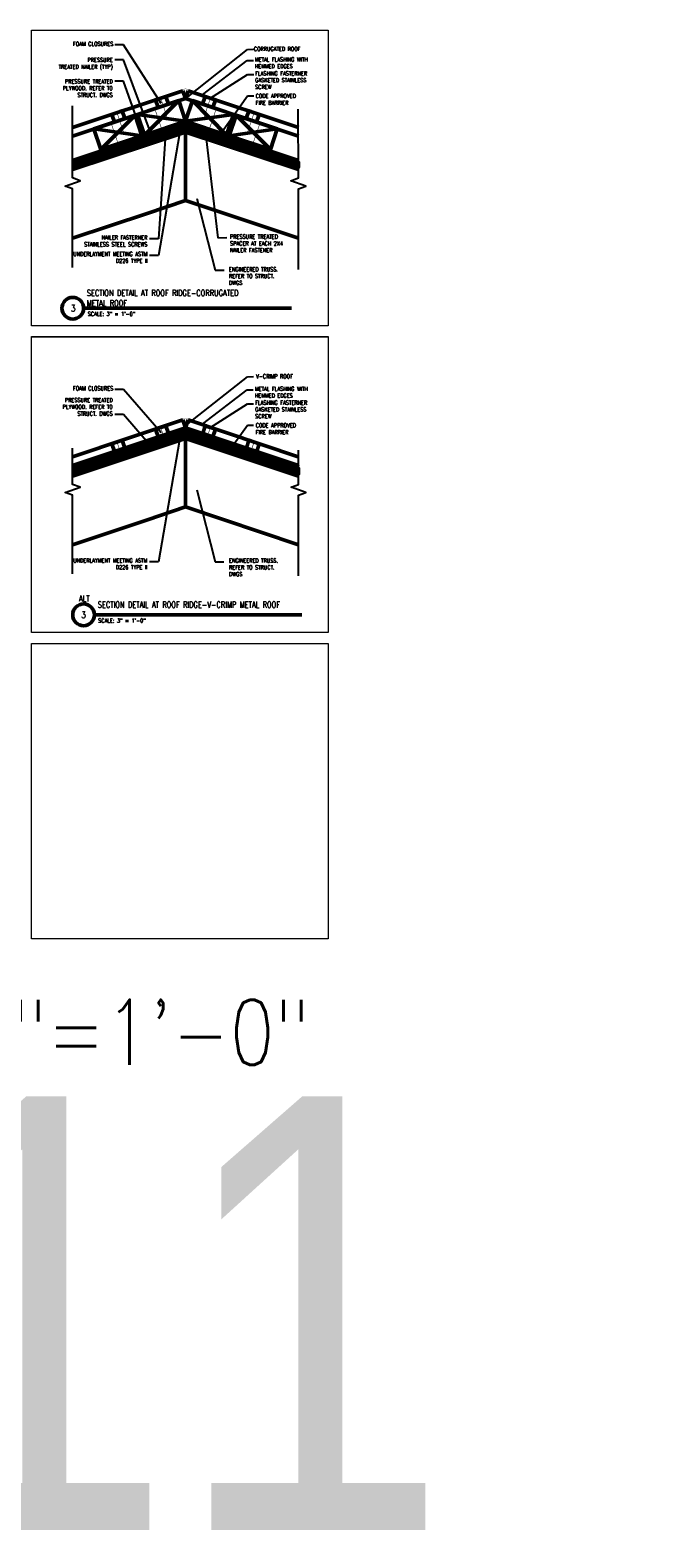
# Model space of a CAD drawing. Header units: inches. Extents: x -3803 to 30266, y -3756 to 4522.
# Tile 30 of 47: x 26716 to 26775, y 3425 to 3564. Entities that reach past the tile are written whole.
import ezdxf

# ---------------------------------------------------------------- set-up
doc = ezdxf.new("R2010")
doc.units = ezdxf.units.IN
doc.header["$LTSCALE"] = 0.011
doc.header["$MEASUREMENT"] = 0
doc.layers.get('0').update_dxf_attribs({"linetype": 'CONTINUOUS'})
for name, color, linetype, lineweight in [('A-STRC-IDEN-48', 144, 'CONTINUOUS', 50), ('G-NOTE', 134, 'CONTINUOUS', 18), ('G-PEN3', 2, 'CONTINUOUS', 35), ('G-PEN4', 4, 'CONTINUOUS', 50), ('Panels', 6, 'CONTINUOUS', 50)]:
    doc.layers.add(name, color=color, linetype=linetype, lineweight=lineweight)
for name, color, linetype in [('Accessories', 30, 'CONTINUOUS'), ('Hatch', 254, 'CONTINUOUS'), ('Object', 7, 'CONTINUOUS'), ('TEXT', 2, 'CONTINUOUS')]:
    doc.layers.add(name, color=color, linetype=linetype)
doc.layers.add('MS_NONPLOT', color=7, linetype='CONTINUOUS', lineweight=0, plot=False)
doc.styles.add('ROM_SML_004', font='ROMANS.shx', dxfattribs={"width": 0.8, "height": 0.375})
doc.styles.add('ROMANS', font='romans.shx')
doc.styles.add('ROMANS-LRG', font='romans.shx', dxfattribs={"width": 0.75, "height": 0.1875})
doc.styles.add('ROMANS_SML_012', font='ROMANS.shx', dxfattribs={"width": 0.8, "height": 1.125})
doc.dimstyles.new('DIM_004 Leader', dxfattribs={"dimscale": 4, "dimtxt": 0.09375, "dimasz": 0.09375, "dimexe": 0.125, "dimexo": 0.09375, "dimgap": 0.03125, "dimtad": 0, "dimjust": 2, "dimdec": 4, "dimrnd": 0.0625, "dimzin": 15, "dimdsep": 46, "dimlunit": 4, "dimtxsty": 'ROMANS', "dimcen": 0.0625, "dimdle": 0.09375, "dimclrd": 256, "dimclre": 256, "dimclrt": 256, "dimadec": 0, "dimazin": 0, "dimtfac": 1, "dimtdec": 4, "dimtix": 1, "dimtmove": 2, "dimatfit": 3, "dimfxl": 1, "dimtvp": 1.2, "dimfrac": 2, "dimtolj": 1, "dimtzin": 15, "dimarcsym": 0})
pattern_1 = [(45, (-26730.54026, -3548.70435), (-0.08838834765, 0.08838834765), [])]
pattern_2 = [(45, (-26716.31529, -3537.14807), (-0.08838834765, 0.08838834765), [])]

# ---------------------------------------------------------------- blocks, each defined once
blk = doc.blocks.new('ridge')
at = {"layer": 'Hatch', "ltscale": 10, "true_color": 0xc7c8ca}
h = blk.add_hatch(dxfattribs=at)
h.set_pattern_fill('ANSI31', color=9)
h.set_pattern_definition(pattern_1)
h.paths.add_polyline_path([(-10.42, 3.57), (-0.16, 6.99), (0, 6.52), (-10.42, 3.04)])
h = blk.add_hatch(dxfattribs=at)
h.set_pattern_fill('ANSI31', color=9)
h.set_pattern_definition(pattern_1)
h.paths.add_polyline_path([(0.16, 6.99), (10.42, 3.57), (10.42, 3.04), (0, 6.52)])
at = {"color": 5, "ltscale": 10}
for p in [(-10.42, 3.64), (0, 6.32), (10.42, 3.64), (0, 6.32), (10.42, 3.64), (10.42, 3.64)]:
    blk.add_line(p, (0, 7.12), dxfattribs=at)
at = {"ltscale": 10}
blk.add_line((0, 7.31), (2.21, 6.57), dxfattribs=at)
at = {"layer": 'Accessories'}
for points in [[(-10.42, 3.64), (0, 7.12)], [(10.42, 3.64), (0, 7.12)]]:
    blk.add_lwpolyline(points, dxfattribs=at)
at = {"layer": 'G-PEN3', "ltscale": 10, "const_width": 0.05}
for points in [[(-2.73, 8.55), (-2.97, 8.47)], [(-2.73, 8.55), (-2.97, 8.47)], [(-2.85, 8.51), (-1.89, 5.69)], [(-2.2, 9.57), (-2.44, 9.49)], [(-2.2, 9.57), (-2.44, 9.49)], [(-2.32, 9.53), (-1.61, 7.39)], [(2.32, 9.53), (1.61, 7.39)], [(2.85, 8.51), (1.89, 5.69)], [(2.2, 9.57), (2.44, 9.49)], [(2.2, 9.57), (2.44, 9.49)], [(2.73, 8.55), (2.97, 8.47)], [(2.73, 8.55), (2.97, 8.47)], [(-6.76, 7.21), (-7, 7.13)], [(-6.76, 7.21), (-7, 7.13)], [(-6.88, 7.17), (-5.92, 4.35)], [(-6.24, 8.23), (-6.47, 8.15)], [(-6.24, 8.23), (-6.47, 8.15)], [(-6.36, 8.19), (-5.64, 6.05)], [(6.36, 8.19), (5.64, 6.05)], [(6.88, 7.17), (5.92, 4.35)], [(6.24, 8.23), (6.47, 8.15)], [(6.24, 8.23), (6.47, 8.15)], [(6.76, 7.21), (7, 7.13)], [(6.76, 7.21), (7, 7.13)]]:
    blk.add_lwpolyline(points, dxfattribs=at)
at = {"layer": 'G-PEN4', "ltscale": 10}
for p, q in [((-0.63, 9.21), (-3.79, 6.04)), ((0.63, 9.21), (3.79, 6.04)), ((-0.16, 6.99), (-10.42, 3.57)), ((-4.66, 7.86), (-7.83, 4.7)), ((-4.43, 7.94), (0, 7.31)), ((0, 6.52), (-0.16, 6.99)), ((4.43, 7.94), (0, 7.31)), ((0, 6.52), (0.16, 6.99)), ((0.16, 6.99), (10.42, 3.57)), ((4.66, 7.86), (7.83, 4.7)), ((0, 6.52), (-10.42, 3.04)), ((-10.42, 2.85), (0, 6.32)), ((-8.46, 6.6), (-4.04, 5.98)), ((0, 6.52), (10.42, 3.04)), ((0, 6.32), (0, 0)), ((10.42, 2.85), (0, 6.32)), ((0, 6.32), (0, 0)), ((8.46, 6.6), (4.04, 5.98)), ((10.42, -3.48), (0, 0)), ((-10.42, -3.47), (-3.53, -1.18)), ((-3.53, -1.18), (0, 0))]:
    blk.add_line(p, q, dxfattribs=at)
at = {"layer": 'G-PEN4', "const_width": 0.0239}
for points in [[(-7.03, 7.96), (-7.12, 7.85), (-7.2, 7.83, -1.036984), (-7.23, 7.9), (-2.01, 9.64), (0, 10.31)], [(7.03, 7.96), (7.12, 7.85), (7.2, 7.83, 1.036984), (7.23, 7.9), (2.01, 9.64), (0, 10.31)]]:
    blk.add_lwpolyline(points, format="xyb", dxfattribs=at)
at = {"layer": 'G-PEN4', "ltscale": 10}
for points in [[(-4.43, 7.94), (-0.63, 9.21), (0, 7.31)], [(4.43, 7.94), (0.63, 9.21), (0, 7.31)], [(0.16, 6.99), (10.42, 3.57), (10.42, 3.04), (0, 6.52), (0.16, 6.99)]]:
    blk.add_lwpolyline(points, dxfattribs=at)
for points in [[(-4.43, 7.94), (-0.63, 9.21), (0, 7.31), (-3.79, 6.04)], [(-2.77, 9.28), (-1.82, 9.6), (-1.58, 8.89), (-2.53, 8.57)], [(4.43, 7.94), (0.63, 9.21), (0, 7.31), (3.79, 6.04)], [(2.77, 9.28), (1.82, 9.6), (1.58, 8.89), (2.53, 8.57)], [(-8.46, 6.6), (-4.66, 7.86), (-4.03, 5.96), (-7.83, 4.7)], [(-6.8, 7.94), (-5.85, 8.26), (-5.61, 7.55), (-6.56, 7.23)], [(8.46, 6.6), (4.66, 7.86), (4.03, 5.96), (7.83, 4.7)], [(6.8, 7.94), (5.85, 8.26), (5.61, 7.55), (6.56, 7.23)]]:
    blk.add_lwpolyline(points, close=True, dxfattribs=at)
at = {"layer": 'Hatch', "ltscale": 10}
blk.add_lwpolyline([(-10.42, 3.57), (-0.16, 6.99), (0, 6.52), (-10.42, 3.04), (-10.42, 3.57)], dxfattribs=at)
at = {"layer": 'Object', "linetype": 'Continuous'}
for points in [[(-10.42, -6.17), (-10.42, 1.08), (-11.11, 1.33), (-9.73, 1.83), (-10.42, 2.08), (-10.42, 8.74)], [(10.42, -6.36), (10.42, 1.08), (11.11, 1.33), (9.73, 1.83), (10.42, 2.08), (10.4, 8.43)]]:
    blk.add_lwpolyline(points, dxfattribs=at)
at = {"layer": 'Panels'}
for p, q in [((-0.24, 10.13), (-10.42, 6.73)), ((0, 9.42), (-0.24, 10.13)), ((0, 9.42), (0.24, 10.13)), ((0.24, 10.13), (10.41, 6.74)), ((0, 9.42), (-10.42, 5.94)), ((0, 9.42), (10.42, 5.94))]:
    blk.add_line(p, q, dxfattribs=at)
blk.add_lwpolyline([(-10.44, 3.7), (0, 7.18), (10.44, 3.7)], dxfattribs=at)
at = {"layer": 'G-NOTE', "char_height": 0.375, "style": 'ROM_SML_004'}
for s, width, insert, attachment_point in [('FOAM CLOSURES', 5.8915, (-6.67, 14.63), 3), ('PRESSURE\\PTREATED NAILER (TYP)', 6.9267, (-6.72, 13.15), 3), ('METAL FLASHING WITH HEMMED EDGES', 5.8915, (6.39, 13.2), 1), ('PRESSURE TREATED PLYWOOD. REFER TO STRUCT. DWGS', 5.8915, (-6.72, 11.17), 3), ('FLASHING FASTERNER GASKETED STAINLESS SCREW', 5.8915, (6.42, 11.91), 1), ('CODE APPROVED\\PFIRE BARRIER', 5.8915, (6.47, 9.83), 1), ('\\A1;\\pxqr;NAILER FASTERNER\\P STAINLESS STEEL SCREWS ', 7.0128, (-10.54, -3.22), 1), ('\\A1;\\pxql;PRESSURE TREATED\\PSPACER AT EACH 2X4\\PNAILER FASTENER', 7.0128, (11.12, -3.14), 3), ('\\A1;\\pxqr;UNDERLAYMENT MEETING ASTM D226 TYPE II', 7.0128, (-10.54, -4.74), 1), ('ENGINEERED TRUSS.\\PREFER TO STRUCT.\\PDWGS', 5.8915, (4.01, -6.15), 1)]:
    blk.add_mtext_dynamic_manual_height_columns(s, width=width, gutter_width=1.88, heights=[0], dxfattribs=dict(at, insert=insert, attachment_point=attachment_point))
at = {"layer": 'G-NOTE'}
for points in [[(-2.25, 8.94), (-5.72, 14.35), (-6.54, 14.35)], [(-3.15, 6.07), (-5.72, 12.97), (-6.54, 12.97)], [(1.6, 9.77), (5.69, 12.91), (6.26, 12.91)], [(2.25, 9.4), (5.72, 11.63), (6.29, 11.63)], [(-3.77, 5.47), (-5.72, 11), (-6.54, 11)], [(3.15, 6.07), (5.72, 9.65), (6.29, 9.65)], [(-0.41, 7.05), (-2.5, -5.07), (-3.33, -5.05)], [(-1.89, 5.69), (-2.5, -3.54), (-3.33, -3.53)], [(1.89, 5.69), (2.98, -3.43), (3.82, -3.42)], [(1.05, 0.18), (2.73, -6.43), (3.55, -6.43)]]:
    blk.add_leader(points, dimstyle='DIM_004 Leader', override={"dimgap": 0.03125, "dimtad": 0}, dxfattribs=at)
blk = doc.blocks.new('1C')
at = {"layer": 'Hatch', "ltscale": 10, "true_color": 0xc7c8ca}
h = blk.add_hatch(dxfattribs=at)
h.set_pattern_fill('ANSI31', color=9)
h.set_pattern_definition(pattern_2)
h.paths.add_polyline_path([(3.8, 15.13), (14.07, 18.55), (14.22, 18.07), (3.8, 14.6)])
h = blk.add_hatch(dxfattribs=at)
h.set_pattern_fill('ANSI31', color=9)
h.set_pattern_definition(pattern_2)
h.paths.add_polyline_path([(14.38, 18.55), (24.65, 15.13), (24.65, 14.6), (14.22, 18.07)])
at = {"color": 5, "ltscale": 10}
for p in [(3.8, 15.2), (14.22, 17.88), (24.65, 15.2), (14.22, 17.88), (24.65, 15.2), (24.65, 15.2)]:
    blk.add_line(p, (14.22, 18.67), dxfattribs=at)
at = {"ltscale": 10}
blk.add_line((14.22, 18.86), (16.44, 18.13), dxfattribs=at)
at = {"layer": 'Accessories'}
for points in [[(3.8, 15.2), (14.22, 18.67)], [(24.65, 15.2), (14.22, 18.67)]]:
    blk.add_lwpolyline(points, dxfattribs=at)
at = {"layer": 'G-PEN3', "ltscale": 10, "const_width": 0.05}
for points in [[(12.02, 19.02), (11.78, 18.94)], [(12.02, 19.02), (11.78, 18.94)], [(11.9, 18.98), (12.26, 17.91)], [(16.55, 18.98), (16.19, 17.91)], [(16.43, 19.02), (16.67, 18.94)], [(16.43, 19.02), (16.67, 18.94)], [(7.99, 17.68), (7.75, 17.6)], [(7.99, 17.68), (7.75, 17.6)], [(7.87, 17.64), (8.23, 16.57)], [(20.58, 17.64), (20.22, 16.57)], [(20.46, 17.68), (20.7, 17.6)], [(20.46, 17.68), (20.7, 17.6)]]:
    blk.add_lwpolyline(points, dxfattribs=at)
at = {"layer": 'G-PEN4', "ltscale": 10}
for p, q in [((14.07, 18.55), (3.8, 15.13)), ((14.22, 18.07), (3.8, 14.6)), ((14.22, 18.07), (14.07, 18.55)), ((14.22, 18.07), (14.38, 18.55)), ((14.22, 18.07), (24.65, 14.6)), ((14.38, 18.55), (24.65, 15.13)), ((3.8, 14.41), (14.22, 17.88)), ((24.65, 14.41), (14.22, 17.88)), ((14.22, 17.88), (14.22, 11.56)), ((14.22, 17.88), (14.22, 11.56)), ((10.7, 10.38), (14.22, 11.56)), ((24.65, 8.07), (14.22, 11.56)), ((3.8, 8.08), (10.7, 10.38))]:
    blk.add_line(p, q, dxfattribs=at)
at = {"layer": 'G-PEN4', "const_width": 0.0239}
for points in [[(7.19, 17.41), (7.1, 17.3), (7.02, 17.27, -1.036984), (7, 17.35), (12.21, 19.09), (14.22, 19.76)], [(21.26, 17.41), (21.35, 17.3), (21.43, 17.27, 1.036984), (21.45, 17.35), (16.24, 19.09), (14.22, 19.76)]]:
    blk.add_lwpolyline(points, format="xyb", dxfattribs=at)
at = {"layer": 'G-PEN4', "ltscale": 10}
for points in [[(11.46, 18.73), (12.41, 19.05), (12.64, 18.34), (11.7, 18.02)], [(16.99, 18.73), (16.04, 19.05), (15.81, 18.34), (16.75, 18.02)], [(7.43, 17.39), (8.37, 17.71), (8.61, 16.99), (7.66, 16.68)], [(21.02, 17.39), (20.08, 17.71), (19.84, 16.99), (20.79, 16.68)]]:
    blk.add_lwpolyline(points, close=True, dxfattribs=at)
blk.add_lwpolyline([(14.38, 18.55), (24.65, 15.13), (24.65, 14.6), (14.22, 18.07), (14.38, 18.55)], dxfattribs=at)
at = {"layer": 'Hatch', "ltscale": 10}
blk.add_lwpolyline([(3.8, 15.13), (14.07, 18.55), (14.22, 18.07), (3.8, 14.6), (3.8, 15.13)], dxfattribs=at)
at = {"layer": 'Object', "linetype": 'Continuous'}
for points in [[(3.8, 5.39), (3.8, 12.64), (3.12, 12.89), (4.49, 13.39), (3.8, 13.64), (3.8, 16.97)], [(24.65, 5.2), (24.65, 12.64), (25.33, 12.89), (23.96, 13.39), (24.65, 13.64), (24.64, 16.81)]]:
    blk.add_lwpolyline(points, dxfattribs=at)
at = {"layer": 'Panels'}
for p, q in [((13.99, 19.58), (3.8, 16.18)), ((14.22, 18.86), (13.99, 19.58)), ((14.22, 18.86), (14.46, 19.58)), ((14.46, 19.58), (24.63, 16.19)), ((14.22, 18.86), (3.8, 15.39)), ((14.22, 18.86), (24.65, 15.39))]:
    blk.add_line(p, q, dxfattribs=at)
blk.add_lwpolyline([(3.78, 15.26), (14.22, 18.74), (24.67, 15.26)], dxfattribs=at)
at = {"layer": 'G-NOTE', "char_height": 0.375, "style": 'ROM_SML_004'}
for s, width, insert, attachment_point in [('V-CRIMP ROOF', 5.8915, (24.13, 23.79), 3), ('FOAM CLOSURES', 5.8915, (7.55, 22.68), 3), ('METAL FLASHING WITH HEMMED EDGES', 5.8915, (20.62, 22.64), 1), ('PRESSURE TREATED PLYWOOD. REFER TO STRUCT. DWGS', 5.8915, (7.5, 21.6), 3), ('FLASHING FASTERNER GASKETED STAINLESS SCREW', 5.8915, (20.65, 21.36), 1), ('CODE APPROVED\\PFIRE BARRIER', 5.8915, (20.7, 19.27), 1), ('\\A1;\\pxqr;UNDERLAYMENT MEETING ASTM D226 TYPE II', 7.0128, (3.68, 6.81), 1), ('ENGINEERED TRUSS.\\PREFER TO STRUCT.\\PDWGS', 5.8915, (18.24, 6.8), 1)]:
    blk.add_mtext_dynamic_manual_height_columns(s, width=width, gutter_width=1.88, heights=[0], dxfattribs=dict(at, insert=insert, attachment_point=attachment_point))
at = {"layer": 'G-NOTE'}
for points in [[(11.98, 18.39), (8.5, 22.4), (7.69, 22.4)], [(14.44, 19.22), (19.93, 23.57), (20.51, 23.59)], [(15.83, 19.22), (19.92, 22.36), (20.48, 22.36)], [(16.47, 18.85), (19.95, 21.07), (20.51, 21.07)], [(10.79, 17.45), (8.5, 20.08), (7.69, 20.08)], [(13.81, 18.61), (11.73, 6.49), (10.89, 6.5)], [(18.13, 16.58), (19.95, 19.1), (20.51, 19.1)], [(15.28, 13.13), (16.96, 6.51), (17.77, 6.51)]]:
    blk.add_leader(points, dimstyle='DIM_004 Leader', override={"dimgap": 0.03125, "dimtad": 0}, dxfattribs=at)

msp = doc.modelspace()

# ---------------------------------------------------------------- linework, layer by layer
at = {"layer": 'A-STRC-IDEN-48'}
for p, q in [((26721.1297194, 3538.7934515), (26740.2674656, 3538.7934515)), ((26721.1680211, 3538.7934515), (26740.3057673, 3538.7934515)), ((26721.1680211, 3538.7934515), (26740.3057673, 3538.7934515)), ((26722.1297194, 3510.5277035), (26741.2674656, 3510.5277035)), ((26722.1297194, 3510.5277035), (26741.2674656, 3510.5277035))]:
    msp.add_line(p, q, dxfattribs=at)
for centre in [(26720.1297194, 3538.7934515), (26721.1297194, 3510.5277035), (26721.1297194, 3510.5277035)]:
    msp.add_circle(centre, 1, dxfattribs=at)
at = {"layer": 'MS_NONPLOT'}
for points in [[(26716.3152938, 3564.4295625), (26743.7152938, 3564.4295625), (26743.7152938, 3537.1638145), (26716.3152938, 3537.1638145)], [(26716.3152938, 3536.1795625), (26743.7152938, 3536.1795625), (26743.7152938, 3508.9138145), (26716.3152938, 3508.9138145)], [(26716.3152938, 3536.1638145), (26743.7152938, 3536.1638145), (26743.7152938, 3508.9138145), (26716.3152938, 3508.9138145)], [(26716.3152942, 3507.8980665), (26743.7152942, 3507.8980665), (26743.7152942, 3480.6480665), (26716.3152942, 3480.6480665)]]:
    msp.add_lwpolyline(points, close=True, dxfattribs=at)

# ---------------------------------------------------------------- block references
for name, p in [('ridge', (26730.5402598, 3548.7200962)), ('1C', (26716.3152938, 3508.9138145))]:
    msp.add_blockref(name, p)

# ---------------------------------------------------------------- texts
at = {"layer": 'A-STRC-IDEN-48', "char_height": 0.375, "width": 18.790885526, "attachment_point": 4, "line_spacing_factor": 0.903611, "style": 'ROMANS_SML_012'}
for s, insert in [('\\A1;\\pxsm1;{\\H1.5x;SECTION DETAIL AT ROOF RIDGE-CORRUGATED\\PMETAL ROOF}', (26721.4263069, 3539.7342093)), ('\\A1;{\\H1.5x;ALT}', (26720.7067437, 3512.025265)), ('\\A1;\\pxsm1;{\\H1.5x;SECTION DETAIL AT ROOF RIDGE-V-CRIMP METAL ROOF}', (26722.4374862, 3511.4685238))]:
    msp.add_mtext(s, dxfattribs=dict(at, insert=insert))
at = {"layer": 'G-NOTE', "insert": (26741.1455637, 3562.8920875), "char_height": 0.375, "attachment_point": 3, "style": 'ROM_SML_004'}
msp.add_mtext_dynamic_manual_height_columns('CORRUGATED ROOF', width=5.891530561, gutter_width=1.875, heights=[0], dxfattribs=at)
at = {"layer": 'G-NOTE', "insert": (26720.1680211, 3538.7934515), "char_height": 0.625, "width": 0.738095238, "attachment_point": 5, "line_spacing_factor": 0.903611, "style": 'ROMANS_SML_012'}
msp.add_mtext('\\A1;3', dxfattribs=at)
at = {"layer": 'G-NOTE', "line_spacing_factor": 0.903611, "style": 'ROMANS_SML_012'}
for s, insert, char_height, attachment_point in [('\\A1;SCALE: 3" = 1\'-0"', (26721.5148818, 3538.2663822), 0.375, 4), ('\\A1;3', (26721.1297194, 3510.5277035), 0.625, 5), ('\\A1;SCALE: 3" = 1\'-0"', (26722.4765801, 3510.0006342), 0.375, 4), ('\\A1;SCALE: 3" = 1\'-0"', (26722.4765801, 3510.0006342), 0.375, 4)]:
    msp.add_mtext(s, dxfattribs=dict(at, insert=insert, char_height=char_height, attachment_point=attachment_point))
at = {"layer": 'MS_NONPLOT', "style": 'ROMANS-LRG', "width": 0.8}
msp.add_text('3"=1\'-0"', height=6, dxfattribs=at).set_placement((26710.3587764, 3469.035863))
at = {"layer": 'TEXT', "color": 2, "insert": (26637.7865646, 3466.1243874), "char_height": 39.978878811, "width": 1371.580484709, "attachment_point": 1}
msp.add_mtext('{\\fTechnic|b0|i0|c2|p2;a-511 }', dxfattribs=at)

# ---------------------------------------------------------------- leaders
at = {"layer": 'G-NOTE'}
msp.add_leader([(26730.7567217, 3558.2943993), (26736.2481641, 3562.6521711), (26736.8241814, 3562.6650712)], dimstyle='DIM_004 Leader', override={"dimgap": 0.03125, "dimtad": 0}, dxfattribs=at)

doc.saveas('drawing.dxf')
